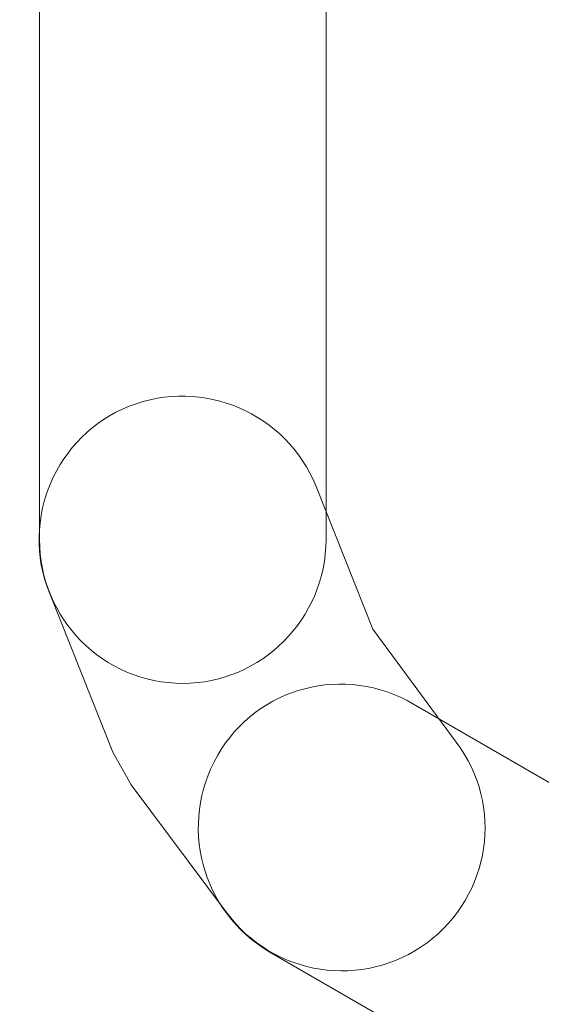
# Model space of a CAD drawing. Header units: inches. Extents: x 1352 to 2050, y -1711 to -1289.
# Tile 177 of 256: x 1795.801 to 1796.146, y -1516.017 to -1515.366. Entities that reach past the tile are written whole.
import ezdxf

# ---------------------------------------------------------------- set-up
doc = ezdxf.new("R2010")
doc.units = ezdxf.units.IN
doc.header["$MEASUREMENT"] = 0
doc.layers.add('图层 1', color=7, linetype='Continuous')

# ---------------------------------------------------------------- blocks, each defined once
blk = doc.blocks.new('block 16')
at = {"layer": '图层 1', "lineweight": 0}
for points, knots in [([(1796.00407, -1503.39075), (1796.00407, -1503.39075), (1796.00407, -1515.70972), (1796.00407, -1515.70972), (1796.00407, -1515.76209), (1795.96135, -1515.80481), (1795.90933, -1515.80481), (1795.85662, -1515.80481), (1795.81459, -1515.76209), (1795.81459, -1515.70972), (1795.81459, -1515.70972), (1795.81459, -1503.39075), (1795.81459, -1503.39075), (1795.81459, -1503.33838), (1795.85662, -1503.29635), (1795.90933, -1503.29635), (1795.96135, -1503.29635), (1796.00407, -1503.33838), (1796.00407, -1503.39075)], [0, 0, 0, 0, 1, 1, 1, 2, 2, 2, 3, 3, 3, 4, 4, 4, 5, 5, 5, 6, 6, 6, 6]), ([(1795.93827, -1515.95639), (1795.93827, -1515.95639), (1795.87522, -1515.87199), (1795.87522, -1515.87199), (1795.87522, -1515.87199), (1795.86316, -1515.85028), (1795.86316, -1515.85028), (1795.86316, -1515.85028), (1795.82113, -1515.74486), (1795.82113, -1515.74486), (1795.8015, -1515.69629), (1795.82561, -1515.64082), (1795.87384, -1515.62153), (1795.92276, -1515.60223), (1795.97789, -1515.62601), (1795.99752, -1515.67458), (1795.99752, -1515.67458), (1796.03507, -1515.76898), (1796.03507, -1515.76898), (1796.03507, -1515.76898), (1796.0902, -1515.84374), (1796.0902, -1515.84374), (1796.12189, -1515.88577), (1796.11293, -1515.94502), (1796.0709, -1515.97637), (1796.02853, -1516.00772), (1795.96927, -1515.99842), (1795.93827, -1515.95639)], [0, 0, 0, 0, 1, 1, 1, 2, 2, 2, 3, 3, 3, 4, 4, 4, 5, 5, 5, 6, 6, 6, 7, 7, 7, 8, 8, 8, 9, 9, 9, 9]), ([(1796.06195, -1515.81859), (1796.06195, -1515.81859), (1802.32651, -1519.43732), (1802.32651, -1519.43732), (1802.37198, -1519.46419), (1802.38749, -1519.52172), (1802.3613, -1519.56754), (1802.33478, -1519.61302), (1802.27655, -1519.62817), (1802.23108, -1519.6013), (1802.23108, -1519.6013), (1795.96686, -1515.98257), (1795.96686, -1515.98257), (1795.92139, -1515.9557), (1795.90623, -1515.89817), (1795.93241, -1515.85235), (1795.95859, -1515.80687), (1796.01647, -1515.79172), (1796.06195, -1515.81859)], [0, 0, 0, 0, 1, 1, 1, 2, 2, 2, 3, 3, 3, 4, 4, 4, 5, 5, 5, 6, 6, 6, 6])]:
    blk.add_open_spline(points, degree=3, knots=knots, dxfattribs=at)
blk = doc.blocks.new('block 9')
at = {"layer": '图层 1'}
blk.add_blockref('block 16', (0, 0), dxfattribs=at)
blk = doc.blocks.new('block 2')
at = {"layer": '图层 1'}
blk.add_blockref('block 9', (0, 0), dxfattribs=at)

msp = doc.modelspace()

# ---------------------------------------------------------------- block references
at = {"layer": '图层 1'}
msp.add_blockref('block 2', (0, 0), dxfattribs=at)

doc.saveas('drawing.dxf')
